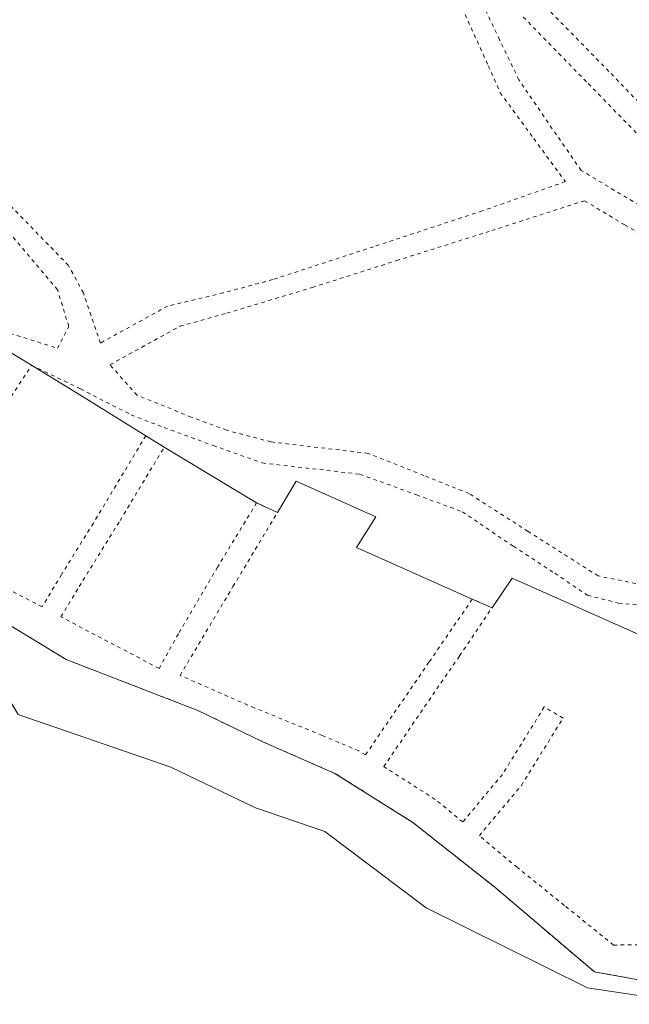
# Model space of a CAD drawing. Header units: metres. Extents: x 5549007 to 5551206, y 5955197 to 5958932.
# Tile 17 of 23: x 5550245 to 5550330, y 5958118 to 5958255. Entities that reach past the tile are written whole.
import ezdxf

# ---------------------------------------------------------------- set-up
doc = ezdxf.new("R2010")
doc.units = ezdxf.units.M
doc.linetypes.add('219-500', pattern=[0])
doc.linetypes.add('egug-500', pattern=[1, 0.5, -0.5])

msp = doc.modelspace()

# ---------------------------------------------------------------- linework, layer by layer
at = {"layer": '218-kontur użytku gruntowego', "color": 3, "linetype": 'egug-500', "lineweight": 18, "flags": 128}
for points in [[(5550306.08, 5958257.12), (5550310.12, 5958248.24)], [(5550311.68, 5958251.84), (5550309.6, 5958256.19)], [(5550326.81, 5958247.45), (5550317.78, 5958256.65)], [(5550314.96, 5958254.97), (5550323.93, 5958245.77)], [(5550314.34, 5958246.3), (5550311.68, 5958251.84)], [(5550310.12, 5958248.24), (5550311.76, 5958244.51)], [(5550335.06, 5958238.86), (5550326.81, 5958247.45)], [(5550318.41, 5958240.34), (5550314.34, 5958246.3)], [(5550323.93, 5958245.77), (5550332.72, 5958236.79)], [(5550311.76, 5958244.51), (5550316.41, 5958238.16)], [(5550322.95, 5958233.77), (5550318.41, 5958240.34)], [(5550316.41, 5958238.16), (5550320.78, 5958232.21)], [(5550330.99, 5958228.95), (5550322.95, 5958233.77)], [(5550320.78, 5958232.21), (5550309.29, 5958228.17)], [(5550252.06, 5958220.62), (5550242.9, 5958230.06)], [(5550310.59, 5958225.44), (5550323.42, 5958229.58)], [(5550323.42, 5958229.58), (5550328.98, 5958226.23)], [(5550250.54, 5958217.27), (5550241.68, 5958227.74)], [(5550309.29, 5958228.17), (5550294.26, 5958223.22)], [(5550328.98, 5958226.23), (5550334.52, 5958223.15)], [(5550297.42, 5958221.29), (5550310.59, 5958225.44)], [(5550294.26, 5958223.22), (5550280.3, 5958218.66)], [(5550254.12, 5958216.83), (5550252.06, 5958220.62)], [(5550285.79, 5958217.59), (5550297.42, 5958221.29)], [(5550280.3, 5958218.66), (5550273.47, 5958216.84)], [(5550273.95, 5958214.02), (5550285.79, 5958217.59)], [(5550252.1, 5958212.19), (5550250.54, 5958217.27)], [(5550256.47, 5958209.89), (5550254.12, 5958216.83)], [(5550273.47, 5958216.84), (5550265.77, 5958215)], [(5550265.77, 5958215), (5550256.47, 5958209.89)], [(5550267.47, 5958212.22), (5550273.95, 5958214.02)], [(5550241.11, 5958212.15), (5550250.56, 5958209.18)], [(5550250.56, 5958209.18), (5550252.1, 5958212.19)], [(5550257.78, 5958206.89), (5550267.47, 5958212.22)], [(5550242.51, 5958200), (5550246.95, 5958206.82)], [(5550246.95, 5958206.82), (5550253.72, 5958203.57)], [(5550261.54, 5958202.68), (5550257.78, 5958206.89)], [(5550253.72, 5958203.57), (5550260.73, 5958199.96)], [(5550269.04, 5958199.66), (5550261.54, 5958202.68)], [(5550260.73, 5958199.96), (5550265.29, 5958198.21)], [(5550273.94, 5958197.84), (5550269.04, 5958199.66)], [(5550262.75, 5958197.09), (5550255.5, 5958185)], [(5550265.31, 5958195.52), (5550262.75, 5958197.09)], [(5550265.29, 5958198.21), (5550272.09, 5958195.73)], [(5550280.06, 5958196.23), (5550273.94, 5958197.84)], [(5550272.09, 5958195.73), (5550278.86, 5958193.32)], [(5550293.49, 5958194.64), (5550280.06, 5958196.23)], [(5550259.2, 5958185.37), (5550265.31, 5958195.52)], [(5550301.22, 5958191.57), (5550293.49, 5958194.64)], [(5550278.86, 5958193.32), (5550292.35, 5958191.76)], [(5550292.35, 5958191.76), (5550300.17, 5958188.92)], [(5550307.46, 5958189.09), (5550301.22, 5958191.57)], [(5550300.17, 5958188.92), (5550306.53, 5958186.57)], [(5550315.61, 5958183.85), (5550307.46, 5958189.09)], [(5550278.08, 5958187.81), (5550272.67, 5958178.92)], [(5550280.95, 5958186.46), (5550278.08, 5958187.81)], [(5550274.81, 5958176.22), (5550280.95, 5958186.46)], [(5550306.53, 5958186.57), (5550313.61, 5958181.79)], [(5550255.5, 5958185), (5550251.1, 5958177.9)], [(5550253.53, 5958176.22), (5550259.2, 5958185.37)], [(5550325.31, 5958177.7), (5550315.61, 5958183.85)], [(5550313.61, 5958181.79), (5550319.31, 5958178.06)], [(5550248.41, 5958173.41), (5550236.38, 5958179.64)], [(5550272.67, 5958178.92), (5550267.26, 5958169.68)], [(5550319.31, 5958178.06), (5550323.85, 5958175.03)], [(5550251.74, 5958166.14), (5550234.05, 5958176.88)], [(5550251.1, 5958177.9), (5550248.41, 5958173.41)], [(5550330.5, 5958176.66), (5550325.31, 5958177.7)], [(5550251.02, 5958172.04), (5550253.53, 5958176.22)], [(5550267.49, 5958163.94), (5550274.81, 5958176.22)], [(5550307.9, 5958174.49), (5550301.91, 5958165.76)], [(5550310.63, 5958173.29), (5550307.9, 5958174.49)], [(5550323.85, 5958175.03), (5550328.12, 5958173.93)], [(5550328.12, 5958173.93), (5550335.84, 5958173.23)], [(5550306.15, 5958166.65), (5550310.63, 5958173.29)], [(5550264.58, 5958164.91), (5550251.02, 5958172.04)], [(5550267.26, 5958169.68), (5550264.58, 5958164.91)], [(5550269.93, 5958159.11), (5550251.74, 5958166.14)], [(5550301.91, 5958165.76), (5550293.13, 5958152.95)], [(5550301.31, 5958159.61), (5550306.15, 5958166.65)], [(5550277.78, 5958159.45), (5550267.49, 5958163.94)], [(5550278.95, 5958154.75), (5550269.93, 5958159.11)], [(5550287.13, 5958155.65), (5550277.78, 5958159.45)], [(5550295.65, 5958151.33), (5550301.31, 5958159.61)], [(5550317.85, 5958159.58), (5550312.08, 5958150.26)], [(5550320.46, 5958158.04), (5550317.85, 5958159.58)], [(5550314.69, 5958148.74), (5550320.46, 5958158.04)], [(5550292.21, 5958153.52), (5550287.13, 5958155.65)], [(5550288.91, 5958150.4), (5550278.95, 5958154.75)], [(5550293.13, 5958152.95), (5550292.21, 5958153.52)], [(5550302.78, 5958146.8), (5550295.65, 5958151.33)], [(5550299.68, 5958143.62), (5550288.91, 5958150.4)], [(5550312.08, 5958150.26), (5550306.59, 5958143.68)], [(5550308.88, 5958141.78), (5550314.69, 5958148.74)], [(5550306.59, 5958143.68), (5550302.78, 5958146.8)], [(5550311.01, 5958134.65), (5550299.68, 5958143.62)], [(5550314.11, 5958137.41), (5550308.88, 5958141.78)], [(5550320.64, 5958132.14), (5550314.11, 5958137.41)], [(5550324.79, 5958122.97), (5550311.01, 5958134.65)], [(5550327.45, 5958126.66), (5550320.64, 5958132.14)], [(5550366.92, 5958127.08), (5550327.45, 5958126.66)], [(5550339.76, 5958120.24), (5550324.79, 5958122.97)]]:
    msp.add_lwpolyline(points, dxfattribs=at)
at = {"layer": '219-działka ewidencyjna', "color": 7, "linetype": '219-500', "lineweight": 18, "flags": 128}
for points in [[(5550246.95, 5958206.82), (5550243.67, 5958208.84)], [(5550254.24, 5958202.37), (5550246.95, 5958206.82)], [(5550262.75, 5958197.09), (5550254.24, 5958202.37)], [(5550265.31, 5958195.52), (5550262.75, 5958197.09)], [(5550278.08, 5958187.81), (5550265.31, 5958195.52)], [(5550283.55, 5958190.8), (5550280.95, 5958186.46)], [(5550294.56, 5958185.86), (5550283.55, 5958190.8)], [(5550280.95, 5958186.46), (5550278.08, 5958187.81)], [(5550294.56, 5958185.86), (5550291.87, 5958181.64)], [(5550307.9, 5958174.49), (5550291.87, 5958181.64)], [(5550251.74, 5958166.14), (5550234.05, 5958176.88)], [(5550313.44, 5958177.41), (5550310.63, 5958173.29)], [(5550339.4, 5958165.82), (5550313.44, 5958177.41)], [(5550310.63, 5958173.29), (5550307.9, 5958174.49)], [(5550269.93, 5958159.11), (5550251.74, 5958166.14)], [(5550278.95, 5958154.75), (5550269.93, 5958159.11)], [(5550288.91, 5958150.4), (5550278.95, 5958154.75)], [(5550299.68, 5958143.62), (5550288.91, 5958150.4)], [(5550311.01, 5958134.65), (5550299.68, 5958143.62)], [(5550324.79, 5958122.97), (5550311.01, 5958134.65)], [(5550339.76, 5958120.24), (5550324.79, 5958122.97)]]:
    msp.add_lwpolyline(points, dxfattribs=at)
at = {"layer": 'woda stojąca', "color": 141, "linetype": 'CONTINUOUS', "lineweight": 18, "flags": 128}
msp.add_lwpolyline([(5550338.9, 5958118.47), (5550323.85, 5958120.74), (5550301.52, 5958131.79), (5550287.49, 5958142.36), (5550277.94, 5958145.64), (5550266.22, 5958151.27), (5550245.12, 5958158.53), (5550236.06, 5958173.51), (5550224.85, 5958180.01), (5550216.33, 5958182.8), (5550213.83, 5958183.27), (5550210.51, 5958185.39), (5550203.97, 5958190.77), (5550195.66, 5958198.32), (5550185.57, 5958210.77), (5550177.09, 5958222.03), (5550171.43, 5958231.29), (5550166.88, 5958236.29), (5550162.71, 5958238.69), (5550153.88, 5958242.41)], dxfattribs=at)

doc.saveas('drawing.dxf')
